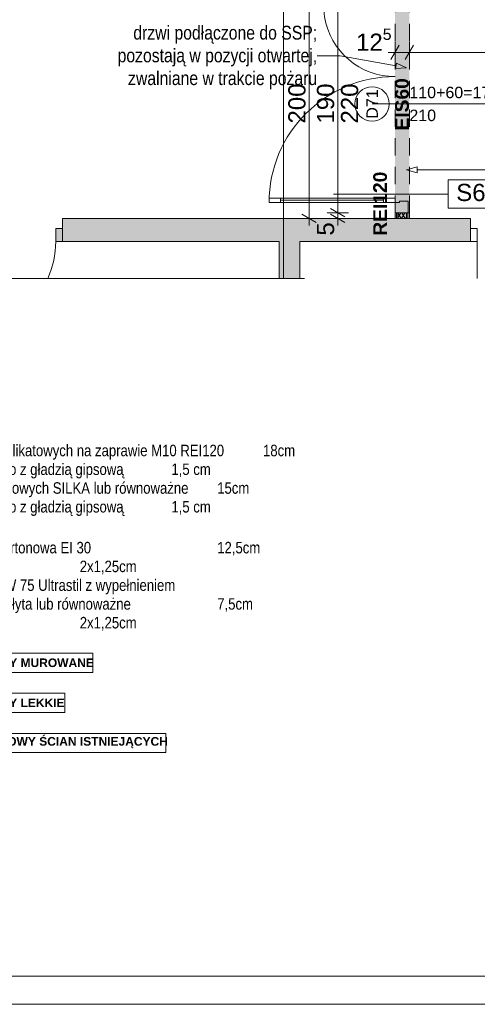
# Paper-space layout 'A-35 RZUT - PIĘTRO 5' of a CAD drawing. Header units: millimetres. Extents: x 0 to 800, y 0 to 500.
# Tile 6 of 18: x 311 to 391, y 0 to 172. Entities that reach past the tile are written whole.
import ezdxf
from ezdxf.xclip import XClip

# ---------------------------------------------------------------- set-up
doc = ezdxf.new("R2010")
doc.units = ezdxf.units.MM
doc.header["$MEASUREMENT"] = 0
doc.header["$XCLIPFRAME"] = 0
for name, pattern in [('DASHDOTX2', [1000, 500, -250, 0, -250]), ('Przer. długie kreski', [2.5, 1.5, -1]), ('PRZERYWANA_DU_A', [550, 350.0000000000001, -199.9999999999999])]:
    doc.linetypes.add(name, pattern=pattern)
for name, color, linetype, lineweight in [('0_Nr_pióra__1', 7, 'Continuous', 20), ('0_Nr_pióra__2', 8, 'Continuous', 13), ('A_Arkusz_Nr_pióra__1', 7, 'Continuous', 20), ('A_wymiary_Nr_pióra__1', 7, 'Continuous', 20), ('A_wymiary_Nr_pióra__2', 8, 'Continuous', 13), ('A_ściany proj_Nr_pióra__1', 7, 'Continuous', 20), ('A_ściany_Nr_pióra__1', 7, 'Continuous', 20), ('AR ZAMUROWANIA_Nr_pióra__1', 7, 'Continuous', 20), ('Drzwi Archicad_Nr_pióra__1', 7, 'Continuous', 20), ('Drzwi Archicad_Nr_pióra__3', 252, 'Continuous', 13), ('Znaczniki drzwi Archicada_Nr_pióra__3', 252, 'Continuous', 13)]:
    doc.layers.add(name, color=color, linetype=linetype, lineweight=lineweight)
for name, color, linetype, lineweight, true_color in [('A_opis ścian_Nr_pióra__19', 7, 'Continuous', 5, 0x191919), ('A_opis_Nr_pióra__255', 7, 'Continuous', 15, 0x242424), ('A_opis_Nr_pióra__8', 7, 'Continuous', 13, 0x4c4c4c), ('A_osie_Nr_pióra__16', 7, 'Continuous', 5, 0x0f0f0f), ('A_ppoż proj_Nr_pióra__8', 7, 'Continuous', 13, 0x4c4c4c), ('A_ściany proj_Nr_pióra__21', 7, 'Continuous', 5, 0xb0b0b0)]:
    doc.layers.add(name, color=color, linetype=linetype, lineweight=lineweight, true_color=true_color)
for name, color, linetype in [('A_podrys', 7, 'Continuous'), ('A_ppoż', 7, 'Continuous'), ('A_ściany', 7, 'Continuous'), ('A_ściany proj', 7, 'Continuous'), ('Drzwi Archicad', 7, 'Continuous')]:
    doc.layers.add(name, color=color, linetype=linetype)
doc.styles.add('STYL_AUTOMATYCZNY_1', font='arial.ttf')
doc.styles.add('STYL_AUTOMATYCZNY_2', font='ARIALN.TTF')
doc.styles.add('STYL_AUTOMATYCZNY_3', font='arial.ttf')
doc.styles.add('STYL_AUTOMATYCZNY_4', font='arial.ttf')
doc.styles.add('STYL_AUTOMATYCZNY_5', font='arial.ttf')
pattern_1 = [(0, (-3193.413088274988, -631.4009495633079), (0, 2), [0, -2])]

# ---------------------------------------------------------------- blocks, each defined once
blk = doc.blocks.new('Rysunek_1_1', base_point=(-3193.413088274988, -631.4009495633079))
at = {"layer": 'A_ppoż', "linetype": 'Continuous', "lineweight": 0, "true_color": 0x121212}
blk.add_hatch(color=250, dxfattribs=at).paths.add_polyline_path([(376.631129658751, 137.2273975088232), (379.131129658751, 137.2273975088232), (379.131129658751, 177.2484404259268), (376.631129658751, 177.2484404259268)])
at = {"layer": 'A_ściany', "linetype": 'Continuous', "lineweight": 0, "true_color": 0x000000}
for points in [[(356.3811296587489, 137.2487184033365), (318.5811294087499, 137.2487184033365), (318.5811294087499, 133.1887186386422), (356.3811296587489, 133.1887186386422)], [(359.9811315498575, 137.2487162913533), (356.3811259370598, 137.2487162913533), (356.3811259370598, 126.7487223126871), (359.9811315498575, 126.7487223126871)], [(389.7811298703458, 137.2487183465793), (359.981129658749, 137.2487183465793), (359.981129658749, 133.1887186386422), (389.7811298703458, 133.1887186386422)]]:
    blk.add_hatch(color=18, dxfattribs=at).paths.add_polyline_path(points)
at = {"layer": 'A_ściany proj', "linetype": 'Continuous', "lineweight": 13}
h = blk.add_hatch(dxfattribs=at)
h.set_pattern_fill('gypsum_0001', color=8, style=0, pattern_type=2)
h.set_pattern_definition(pattern_1)
h.paths.add_polyline_path([(376.631129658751, 137.2273975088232), (376.8811293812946, 137.2273975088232), (376.8811293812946, 138.2484401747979), (376.631129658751, 138.2484401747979)])
h = blk.add_hatch(dxfattribs=at)
h.set_pattern_fill('gypsum_0001', color=8, style=0, pattern_type=2)
h.set_pattern_definition(pattern_1)
h.paths.add_polyline_path([(376.8811293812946, 138.2484401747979), (376.8811293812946, 137.2273975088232), (377.1311297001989, 137.2273975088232), (377.1311297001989, 138.2484401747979)])
h = blk.add_hatch(dxfattribs=at)
h.set_pattern_fill('batt_insulation_0001', color=8, style=0, pattern_type=2)
h.set_pattern_definition([(60.00000000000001, (-3193.413088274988, -631.4009495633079), (-0.5196152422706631, 0.2999999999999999), []), (120, (-3193.413088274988, -631.4009495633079), (0.519615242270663, 0.3000000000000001), [])])
h.paths.add_polyline_path([(377.1311297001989, 137.2273975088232), (378.6311298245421, 137.2273975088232), (378.6311298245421, 138.2484401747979), (377.1311297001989, 138.2484401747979)])
h = blk.add_hatch(dxfattribs=at)
h.set_pattern_fill('gypsum_0001', color=8, style=0, pattern_type=2)
h.set_pattern_definition(pattern_1)
h.paths.add_polyline_path([(378.6311298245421, 137.2273975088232), (378.8811295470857, 137.2273975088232), (378.8811295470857, 138.2484401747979), (378.6311298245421, 138.2484401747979)])
h = blk.add_hatch(dxfattribs=at)
h.set_pattern_fill('gypsum_0001', color=8, style=0, pattern_type=2)
h.set_pattern_definition(pattern_1)
h.paths.add_polyline_path([(378.8811295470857, 137.2273975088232), (379.1311298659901, 137.2273975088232), (379.1311298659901, 138.2484401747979), (378.8811295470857, 138.2484401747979)])
at = {"layer": 'Drzwi Archicad', "linetype": 'Continuous', "lineweight": 0, "true_color": 0xfdfdfd}
blk.add_hatch(color=7, dxfattribs=at).paths.add_polyline_path([(318.5811296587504, 135.4887186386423), (317.3811296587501, 135.4887186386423), (317.3811296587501, 133.1887186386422), (318.5811296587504, 133.1887186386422)])
at = {"layer": '0_Nr_pióra__2', "color": 8, "linetype": 'PRZERYWANA_DU_A', "lineweight": 13, "ltscale": 2, "flags": 128}
for points in [[(290.8391591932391, 126.7487186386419), (360.839159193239, 126.7487186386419)], [(360.839159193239, 126.7487186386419), (544.9695795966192, 126.7487186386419)]]:
    blk.add_lwpolyline(points, dxfattribs=at)
at = {"layer": 'A_opis ścian_Nr_pióra__19', "color": 250, "linetype": 'Continuous', "lineweight": 5, "ltscale": 2, "true_color": 0x191919}
for p, q in [((393.8750415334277, 143.9635042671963), (385.8750464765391, 143.9635042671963)), ((385.8750464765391, 143.9635042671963), (385.8750464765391, 139.0134704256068)), ((385.8750464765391, 141.4884052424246), (365.8750476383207, 141.4884052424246)), ((385.8750464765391, 139.0134704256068), (393.8750415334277, 139.0134704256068))]:
    blk.add_line(p, q, dxfattribs=at)
at = {"layer": 'A_opis_Nr_pióra__255', "color": 250, "linetype": 'Continuous', "lineweight": 15, "ltscale": 2, "true_color": 0x242424}
for p, q in [((367.0514483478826, 165.6472541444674), (363.0271741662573, 165.6472541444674)), ((376.8031989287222, 163.8942073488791), (367.0514483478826, 165.6472541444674)), ((376.7147356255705, 163.4020910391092), (376.8916696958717, 164.3863161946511)), ((378.6397827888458, 163.5640448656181), (376.7147356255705, 163.4020910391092)), ((378.6397827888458, 163.5640448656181), (376.8916696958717, 164.3863161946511)), ((378.6397827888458, 145.7301504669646), (380.5058121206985, 146.2301487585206)), ((380.5058121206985, 146.2301487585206), (380.5058121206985, 145.2301521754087)), ((378.6397827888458, 145.7301504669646), (380.5058121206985, 145.2301521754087)), ((380.5058121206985, 145.7301504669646), (394.0899374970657, 145.7301504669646))]:
    blk.add_line(p, q, dxfattribs=at)
at = {"layer": 'A_osie_Nr_pióra__16', "color": 250, "linetype": 'DASHDOTX2', "lineweight": 5, "ltscale": 2, "true_color": 0x0f0f0f}
blk.add_line((357.1811321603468, 425.6646741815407), (357.1811321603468, 126.748717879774), dxfattribs=at)
at = {"layer": 'A_wymiary_Nr_pióra__1', "color": 7, "linetype": 'Continuous', "lineweight": 20, "ltscale": 2}
for p, q in [((377.3528178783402, 167.4987212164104), (375.9094448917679, 164.9987222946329)), ((379.8528168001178, 167.4987212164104), (378.4094438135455, 164.9987222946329)), ((360.381127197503, 137.9704065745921), (362.8811261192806, 136.5270335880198)), ((365.3811325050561, 138.9701269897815), (367.8811314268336, 137.5267540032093)), ((365.3811325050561, 137.9704065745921), (367.8811314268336, 136.5270335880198))]:
    blk.add_line(p, q, dxfattribs=at)
at = {"layer": 'A_wymiary_Nr_pióra__2', "color": 8, "linetype": 'Continuous', "lineweight": 13, "ltscale": 2}
for p, q in [((361.6311303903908, 137.2487200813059), (361.6311303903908, 177.2484415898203)), ((366.6311282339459, 138.2484404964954), (366.6311282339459, 176.2484375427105)), ((376.6311313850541, 164.373724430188), (376.6311313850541, 168.1237265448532)), ((379.1311303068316, 164.373724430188), (379.1311303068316, 168.1237265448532)), ((375.4086330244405, 166.2487254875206), (376.6311313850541, 166.2487254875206)), ((376.6311313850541, 166.2487254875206), (379.1311303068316, 166.2487254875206)), ((379.1311303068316, 166.2487254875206), (439.7895783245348, 166.2487254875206)), ((368.5061292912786, 138.2484404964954), (364.7561271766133, 138.2484404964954)), ((366.6311282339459, 137.2487200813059), (366.6311282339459, 138.2484404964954)), ((363.5061314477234, 137.2487200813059), (359.7561293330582, 137.2487200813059)), ((361.6311303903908, 136.0262217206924), (361.6311303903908, 137.2487200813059)), ((368.5061292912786, 137.2487200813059), (364.7561271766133, 137.2487200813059)), ((366.6311282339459, 136.0262217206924), (366.6311282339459, 137.2487200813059))]:
    blk.add_line(p, q, dxfattribs=at)
at = {"layer": 'A_ściany proj_Nr_pióra__1', "color": 7, "linetype": 'Continuous', "lineweight": 20, "ltscale": 2, "flags": 128}
for points in [[(376.631129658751, 138.2484401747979), (376.631129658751, 137.2273975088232)], [(379.131129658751, 137.2273975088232), (379.131129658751, 138.2484401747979)]]:
    blk.add_lwpolyline(points, dxfattribs=at)
at = {"layer": 'A_ściany proj_Nr_pióra__21', "color": 253, "linetype": 'Continuous', "lineweight": 5, "ltscale": 2, "true_color": 0xb0b0b0}
for p, q in [((376.6311313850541, 138.2484404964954), (376.881130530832, 138.2484404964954)), ((376.881130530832, 138.2484404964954), (376.881130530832, 137.2273954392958)), ((376.881130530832, 138.2484404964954), (377.1311296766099, 138.2484404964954)), ((377.1311296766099, 138.2484404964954), (377.1311296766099, 137.2273954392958)), ((377.1311296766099, 138.2484404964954), (378.6311320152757, 138.2484404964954)), ((378.6311320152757, 137.2273954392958), (378.6311320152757, 138.2484404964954)), ((378.6311320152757, 138.2484404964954), (378.8811311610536, 138.2484404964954)), ((378.8811311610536, 137.2273954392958), (378.8811311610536, 138.2484404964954)), ((378.8811311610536, 138.2484404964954), (378.9311324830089, 138.2484404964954)), ((378.9311324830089, 138.2484404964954), (379.1311303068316, 138.2484404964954))]:
    blk.add_line(p, q, dxfattribs=at)
at = {"layer": 'A_ściany proj_Nr_pióra__21', "color": 253, "linetype": 'Continuous', "lineweight": 5, "ltscale": 2, "true_color": 0xb0b0b0, "flags": 128}
for points in [[(376.8811296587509, 137.2273975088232), (376.631129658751, 137.2273975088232)], [(377.1311296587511, 137.2273975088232), (376.8811296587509, 137.2273975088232)], [(378.6311296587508, 137.2273975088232), (377.1311296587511, 137.2273975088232)], [(378.8811296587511, 137.2273975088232), (378.6311296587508, 137.2273975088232)], [(379.131129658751, 137.2273975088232), (378.8811296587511, 137.2273975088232)]]:
    blk.add_lwpolyline(points, dxfattribs=at)
at = {"layer": 'A_ściany_Nr_pióra__1', "color": 7, "linetype": 'Continuous', "lineweight": 20, "ltscale": 2}
for p, q in [((318.5811267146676, 137.2487200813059), (319.3211298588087, 137.2487200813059)), ((318.5811267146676, 135.4887168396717), (318.5811267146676, 137.2487200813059)), ((389.7811282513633, 137.2487200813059), (389.04113257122, 137.2487200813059)), ((389.7811282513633, 135.4887168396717), (389.7811282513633, 137.2487200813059)), ((318.5811267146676, 133.1887157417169), (318.5811267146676, 135.4887168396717)), ((389.7811282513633, 133.1887157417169), (389.7811282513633, 135.4887168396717)), ((318.5811267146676, 133.1887157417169), (319.5211276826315, 133.1887157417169)), ((389.7811282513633, 133.1887157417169), (389.04113257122, 133.1887157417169))]:
    blk.add_line(p, q, dxfattribs=at)
at = {"layer": 'A_ściany_Nr_pióra__1', "color": 7, "linetype": 'Continuous', "lineweight": 20, "ltscale": 2, "flags": 128}
for points in [[(356.3811296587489, 137.2487186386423), (318.5811296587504, 137.2487186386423)], [(359.981129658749, 137.2487186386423), (356.3811296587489, 137.2487186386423)], [(389.7811296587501, 137.2487186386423), (359.981129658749, 137.2487186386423)], [(318.5811296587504, 133.1887186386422), (356.3811296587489, 133.1887186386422)], [(356.3811296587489, 133.1887186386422), (356.3811296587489, 126.7487186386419)], [(359.981129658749, 133.1887186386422), (389.7811296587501, 133.1887186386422)], [(359.981129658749, 126.7487186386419), (359.981129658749, 133.1887186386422)]]:
    blk.add_lwpolyline(points, dxfattribs=at)
at = {"layer": 'Drzwi Archicad_Nr_pióra__1', "color": 7, "linetype": 'Continuous', "lineweight": 20, "ltscale": 2}
for p, q in [((318.5811267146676, 135.4887168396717), (318.5811267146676, 137.2487200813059)), ((318.5811267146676, 135.4887168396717), (318.5811267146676, 137.2487200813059)), ((318.5811267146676, 137.2487200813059), (319.3211298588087, 137.2487200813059)), ((318.5811267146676, 137.2487200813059), (319.3211298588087, 137.2487200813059)), ((389.7811282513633, 137.2487200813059), (389.04113257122, 137.2487200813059)), ((389.7811282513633, 137.2487200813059), (389.04113257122, 137.2487200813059)), ((389.7811282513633, 135.4887168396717), (389.7811282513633, 137.2487200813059)), ((389.7811282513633, 135.4887168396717), (389.7811282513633, 137.2487200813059)), ((318.5811267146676, 135.4887168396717), (317.3811323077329, 135.4887168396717)), ((317.3811323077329, 135.4887168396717), (317.3811323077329, 133.1887157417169)), ((318.5811267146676, 133.1887157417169), (318.5811267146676, 135.4887168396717)), ((318.5811267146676, 133.1887157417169), (318.5811267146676, 135.4887168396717)), ((318.5811267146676, 133.1887157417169), (318.5811267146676, 135.4887168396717)), ((389.7811282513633, 135.4887168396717), (390.9811301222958, 135.4887168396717)), ((389.7811282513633, 133.1887157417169), (389.7811282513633, 135.4887168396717)), ((389.7811282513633, 133.1887157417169), (389.7811282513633, 135.4887168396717)), ((389.7811282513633, 133.1887157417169), (389.7811282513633, 135.4887168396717)), ((390.9811301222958, 135.4887168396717), (390.9811301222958, 133.1887157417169)), ((317.3811323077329, 133.1887157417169), (318.5811267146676, 133.1887157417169)), ((318.5811267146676, 133.1887157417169), (319.5211276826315, 133.1887157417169)), ((318.5811267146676, 133.1887157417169), (319.5211276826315, 133.1887157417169)), ((389.7811282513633, 133.1887157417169), (389.04113257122, 133.1887157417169)), ((389.7811282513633, 133.1887157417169), (389.04113257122, 133.1887157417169)), ((390.9811301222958, 133.1887157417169), (389.7811282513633, 133.1887157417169)), ((390.9811301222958, 133.1887190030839), (390.9811301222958, 126.7487219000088))]:
    blk.add_line(p, q, dxfattribs=at)
blk.add_arc((301.7280497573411, 133.1887186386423), 15.65307990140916, 335.7058921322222, 0, dxfattribs=at)
at = {"layer": 'Drzwi Archicad_Nr_pióra__3', "color": 252, "linetype": 'Przer. długie kreski', "lineweight": 13, "ltscale": 2}
for p, q in [((376.6311313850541, 176.2484375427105), (376.6311313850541, 138.2484404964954)), ((379.1311303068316, 176.2484375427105), (379.1311303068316, 138.2484404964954))]:
    blk.add_line(p, q, dxfattribs=at)
at = {"layer": 'Drzwi Archicad_Nr_pióra__3', "color": 252, "linetype": 'Continuous', "lineweight": 13, "ltscale": 2}
for p, q in [((356.6311325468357, 140.8084424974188), (354.631131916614, 140.8084424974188)), ((354.631131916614, 140.8084424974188), (354.631131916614, 140.0084437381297)), ((354.631131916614, 140.0084437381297), (356.6311325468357, 140.0084437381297)), ((356.6311325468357, 140.0084437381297), (356.6311325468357, 140.8084424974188)), ((356.6311325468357, 140.4084393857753), (374.6311307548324, 140.4084393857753)), ((376.6311313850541, 140.8084424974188), (374.6311307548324, 140.8084424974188)), ((374.6311307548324, 140.8084424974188), (374.6311307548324, 140.0084437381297)), ((374.6311307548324, 140.0084437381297), (376.6311313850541, 140.0084437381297)), ((376.6311313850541, 140.0084437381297), (376.6311313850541, 140.8084424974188)), ((376.6311313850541, 138.2484404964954), (376.6311313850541, 140.0084437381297)), ((376.6311313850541, 140.0084437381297), (377.4311301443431, 140.0084437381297)), ((377.4311301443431, 140.0084437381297), (377.4311301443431, 140.248441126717)), ((377.4311301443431, 140.248441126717), (378.9311324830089, 140.248441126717)), ((378.9311324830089, 140.248441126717), (378.9311324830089, 138.2484404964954)), ((378.9311324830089, 138.2484404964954), (376.6311313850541, 138.2484404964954)), ((376.6311313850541, 138.2484404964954), (376.881130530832, 138.2484404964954)), ((376.6311313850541, 138.2484404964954), (376.881130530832, 138.2484404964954)), ((376.881130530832, 138.2484404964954), (377.1311296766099, 138.2484404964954)), ((376.881130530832, 138.2484404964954), (377.1311296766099, 138.2484404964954)), ((377.1311296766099, 138.2484404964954), (378.6311320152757, 138.2484404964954)), ((377.1311296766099, 138.2484404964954), (378.6311320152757, 138.2484404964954)), ((378.6311320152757, 138.2484404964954), (378.8811311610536, 138.2484404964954)), ((378.6311320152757, 138.2484404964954), (378.8811311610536, 138.2484404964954)), ((378.8811311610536, 138.2484404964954), (378.9311324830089, 138.2484404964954)), ((378.8811311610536, 138.2484404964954), (378.9311324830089, 138.2484404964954)), ((378.9311324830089, 138.2484404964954), (379.1311303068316, 138.2484404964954))]:
    blk.add_line(p, q, dxfattribs=at)
at = {"layer": 'Drzwi Archicad_Nr_pióra__3', "color": 252, "linetype": 'Continuous', "lineweight": 13, "ltscale": 2, "flags": 128}
for points in [[(356.631129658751, 140.4084404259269), (374.6311296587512, 140.4084404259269), (374.6311296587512, 140.8084404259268), (356.631129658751, 140.8084404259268)], [(356.631129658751, 140.0084404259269), (374.6311296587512, 140.0084404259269), (374.6311296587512, 140.4084404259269), (356.631129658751, 140.4084404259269)]]:
    blk.add_lwpolyline(points, close=True, dxfattribs=at)
at = {"layer": 'Drzwi Archicad_Nr_pióra__3', "color": 252, "linetype": 'Continuous', "lineweight": 13, "ltscale": 2}
for centre, radius, start, end in [((376.6311296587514, 174.4884404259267), 12.48000000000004, 108.5540659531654, 270), ((376.6311296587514, 140.0084404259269), 21.99999999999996, 90, 180)]:
    blk.add_arc(centre, radius, start, end, dxfattribs=at)
at = {"layer": 'Znaczniki drzwi Archicada_Nr_pióra__3', "color": 252, "linetype": 'Continuous', "lineweight": 13, "ltscale": 2}
blk.add_line((372.6311301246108, 157.2484427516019), (395.4203801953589, 157.2484427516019), dxfattribs=at)
at = {"layer": 'Znaczniki drzwi Archicada_Nr_pióra__3', "color": 252, "linetype": 'Continuous', "lineweight": 13, "ltscale": 2, "flags": 128}
blk.add_lwpolyline([(372.631129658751, 160.2484404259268, 0.9999999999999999), (372.631129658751, 154.2484404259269, 0.9999999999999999)], format="xyb", close=True, dxfattribs=at)
at = {"layer": 'A_opis ścian_Nr_pióra__19', "color": 250, "linetype": 'Continuous', "lineweight": 5, "true_color": 0x191919, "insert": (389.8750445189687, 143.2777931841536), "char_height": 3, "attachment_point": 2, "style": 'STYL_AUTOMATYCZNY_1'}
blk.add_mtext('\\A1;{\\pqc;\\fArial|b0|i0|c238|p0;\\W1.000000;S6}', dxfattribs=at)
at = {"layer": 'A_opis_Nr_pióra__8', "color": 251, "linetype": 'Continuous', "lineweight": 13, "true_color": 0x4c4c4c, "insert": (363.027177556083, 165.3447772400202), "char_height": 2.399999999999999, "width": 36.24050789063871, "attachment_point": 6, "line_spacing_factor": 0.9926303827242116, "style": 'STYL_AUTOMATYCZNY_2'}
blk.add_mtext('\\A1;{\\pqr;\\fArial Narrow|b0|i0|c238|p0;\\W1.000000;drzwi podłączone do SSP; pozostają w pozycji otwartej, zwalniane w trakcie pożaru}', dxfattribs=at)
at = {"layer": 'A_ppoż proj_Nr_pióra__8', "color": 251, "linetype": 'Continuous', "lineweight": 13, "true_color": 0x4c4c4c, "char_height": 2.399999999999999, "attachment_point": 5, "rotation": 90, "style": 'STYL_AUTOMATYCZNY_3'}
for s, insert in [('\\A1;{\\pqc;\\fArial|b1|i0|c238|p0;\\W1.000000;EIS60}', (377.8554382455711, 157.1675007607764)), ('\\A1;{\\pqc;\\fArial|b1|i0|c238|p0;\\W1.000000;REI120}', (374.0363435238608, 139.8166792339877))]:
    blk.add_mtext(s, dxfattribs=dict(at, insert=insert))
at = {"layer": 'A_wymiary_Nr_pióra__1', "color": 7, "linetype": 'Continuous', "lineweight": 20, "insert": (369.8220895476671, 165.6504102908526), "char_height": 3, "attachment_point": 7, "style": 'STYL_AUTOMATYCZNY_1'}
blk.add_mtext('\\A1;{\\pql;\\fArial|b0|i0|c238|p0;\\W1.000000;12\\fArial|b0|i0|c238|p0;\\W1.000000;\\A1{\\H.66x;\\S5^  ;}}', dxfattribs=at)
at = {"layer": 'A_wymiary_Nr_pióra__1', "color": 7, "linetype": 'Continuous', "lineweight": 20, "char_height": 3, "attachment_point": 7, "rotation": 90, "style": 'STYL_AUTOMATYCZNY_5'}
for s, insert, width in [('\\A1;{\\pql;\\fArial|b0|i0|c238|p0;\\W1.000000;200}', (361.0311296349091, 153.81632447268), 6.86451), ('\\A1;{\\pql;\\fArial|b0|i0|c238|p0;\\W1.000000;190}', (366.031129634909, 153.8161853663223), 6.86451), ('\\A1;{\\pql;\\fArial|b0|i0|c238|p0;\\W1.000000;220}', (370.2311298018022, 153.8161853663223), 6.86451), ('\\A1;{\\pql;\\fArial|b0|i0|c238|p0;\\W1.000000;5}', (366.031129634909, 134.2380466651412), 2.288172)]:
    blk.add_mtext(s, dxfattribs=dict(at, insert=insert, width=width))
at = {"layer": 'Znaczniki drzwi Archicada_Nr_pióra__3', "color": 252, "linetype": 'Continuous', "lineweight": 13, "char_height": 2, "attachment_point": 7, "style": 'STYL_AUTOMATYCZNY_4'}
for s, insert in [('\\A1;{\\pql;\\fArial CE|b0|i0|c238|p0;\\W1.000000;110+60=170}', (379.131129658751, 158.2139875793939)), ('\\A1;{\\pql;\\fArial CE|b0|i0|c238|p0;\\W1.000000;210}', (379.131129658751, 154.2139875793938))]:
    blk.add_mtext(s, dxfattribs=dict(at, insert=insert))
at = {"layer": 'Znaczniki drzwi Archicada_Nr_pióra__3', "color": 252, "linetype": 'Continuous', "lineweight": 13, "insert": (373.6311155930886, 154.6585904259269), "char_height": 2, "attachment_point": 7, "rotation": 90, "style": 'STYL_AUTOMATYCZNY_4'}
blk.add_mtext('\\A1;{\\pql;\\fArial CE|b0|i0|c238|p0;\\W1.000000;D71}', dxfattribs=at)

psp = doc.layouts.new('A-35 RZUT - PIĘTRO 5')

# ---------------------------------------------------------------- linework, layer by layer
at = {"layer": 'A_Arkusz_Nr_pióra__1', "color": 7, "linetype": 'Continuous', "lineweight": 20}
psp.add_line((795.1000000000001, 4.900001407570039), (29.89980349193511, 4.900326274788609), dxfattribs=at)
at = {"layer": 'A_Arkusz_Nr_pióra__1', "color": 7, "linetype": 'Continuous', "lineweight": 20, "flags": 128}
psp.add_lwpolyline([(-1.387778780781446e-13, 499.9999999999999), (799.9999999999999, 499.9999999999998), (800, 1.836970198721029e-14), (0, 7.388085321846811e-14)], close=True, dxfattribs=at)
at = {"layer": 'AR ZAMUROWANIA_Nr_pióra__1', "color": 7, "linetype": 'Continuous', "lineweight": 20, "flags": 128}
for points in [[(284.2347119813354, 61.32148669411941), (323.8404604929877, 61.32148669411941), (323.8404604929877, 57.96433677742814), (284.2347119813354, 57.96433677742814)], [(284.2347119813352, 54.32146165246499), (318.9856136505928, 54.32146165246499), (318.9856136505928, 50.96431173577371), (284.2347119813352, 50.96431173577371)], [(284.2347119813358, 47.3214616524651), (336.6358566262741, 47.3214616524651), (336.6358566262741, 43.96431173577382), (284.2347119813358, 43.96431173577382)]]:
    psp.add_lwpolyline(points, close=True, dxfattribs=at)

# ---------------------------------------------------------------- block references
at = {"layer": 'A_podrys', "color": 37, "linetype": 'Continuous', "lineweight": 5, "true_color": 0x656532}
ref = psp.add_blockref('Rysunek_1_1', (-3193.413088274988, -631.4009495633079), dxfattribs=at)
XClip(ref).set_block_clipping_path([(44.06963709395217, 126.7487186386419), (544.9695795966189, 478.1668323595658)])

# ---------------------------------------------------------------- texts
at = {"layer": '0_Nr_pióra__1', "color": 7, "linetype": 'Continuous', "lineweight": 20, "insert": (273.5805370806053, 65.04185189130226), "char_height": 1.999999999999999, "attachment_point": 7, "line_spacing_factor": 0.9827442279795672, "style": 'STYL_AUTOMATYCZNY_2'}
psp.add_mtext('\\A1;{\\pql;\\fArial Narrow|b0|i0|c238|p0;\\W1.000000;S\\fArial Narrow|b0|i0|c238|p0;\\W1.000000;\\A1{\\H.66x;\\S ^ 9 ;}\\fArial Narrow|b0|i0|c238|p0;\\W1.000000;- ściana murowana z bloczków silikatowych na zaprawie M10 REI120^I18cm\\P\\pql;\\fArial Narrow|b0|i0|c238|p0;\\W1.000000;tynk gipsowy nakładany maszynowo z gładzią gipsową^I^I1,5 cm\\P\\pql;\\fArial Narrow|b0|i0|c238|p0;\\W1.000000;ściana murowana z bloczków silikatowych SILKA lub równoważne^I15cm\\P\\pql;\\fArial Narrow|b0|i0|c238|p0;\\W1.000000;tynk gipsowy nakładany maszynowo z gładzią gipsową^I^I1,5 cm\\P\\pql;\\fArial Narrow|b0|i0|c238|p0;\\W1.000000;\\P\\pql;\\fArial Narrow|b0|i0|c238|p0;\\W1.000000;S\\fArial Narrow|b0|i0|c238|p0;\\W1.000000;\\A1{\\H.66x;\\S ^ 10 ;}\\fArial Narrow|b0|i0|c238|p0;\\W1.000000;- ściana systemowa gipsowo kartonowa EI 30^I^I^I12,5cm\\P\\pql;\\fArial Narrow|b0|i0|c238|p0;\\W1.000000;2xpłyta GKF^I^I^I^I^I2x1,25cm\\P\\pql;\\fArial Narrow|b0|i0|c238|p0;\\W1.000000;Profil systemowy np. Rigips CW/UW 75 Ultrastil z wypełnieniem\\P\\pql;\\fArial Narrow|b0|i0|c238|p0;\\W1.000000;z wełny mineralnej np. Isover Aku-płyta lub równoważne^I^I7,5cm\\P\\pql;\\fArial Narrow|b0|i0|c238|p0;\\W1.000000;2xpłyta GKF^I^I^I^I^I2x1,25cm}', dxfattribs=at)
at = {"layer": 'AR ZAMUROWANIA_Nr_pióra__1', "color": 7, "linetype": 'Continuous', "lineweight": 20, "char_height": 1.5, "attachment_point": 4, "style": 'STYL_AUTOMATYCZNY_3'}
for s, insert in [('\\A1;{\\pql;\\fArial|b1|i0|c238|p0;\\W1.000000;PROJEKTOWANE ŚCIANY MUROWANE}', (284.2347119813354, 59.63705245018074)), ('\\A1;{\\pql;\\fArial|b1|i0|c238|p0;\\W1.000000;PROJEKTOWANE ŚCIANY LEKKIE}', (284.2347119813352, 52.63702740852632)), ('\\A1;{\\pql;\\fArial|b1|i0|c238|p0;\\W1.000000;PROJEKTOWANE OBUDOWY ŚCIAN ISTNIEJĄCYCH}', (284.2347119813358, 45.6952898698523))]:
    psp.add_mtext(s, dxfattribs=dict(at, insert=insert))

doc.saveas('drawing.dxf')
